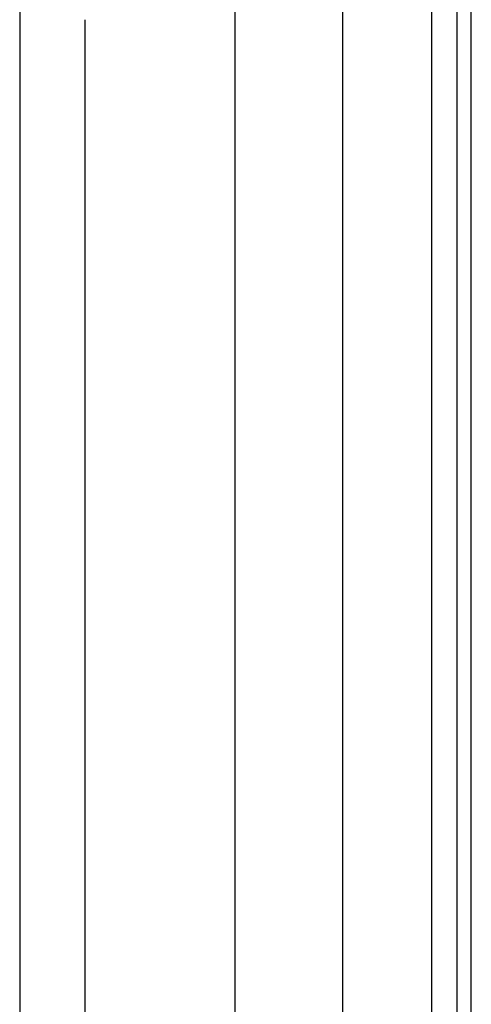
# Model space of a CAD drawing. Header units: inches. Extents: x 4 to 105, y 5 to 58.
# Tile 50 of 133: x 17.78 to 19.44, y 19.27 to 22.89. Entities that reach past the tile are written whole.
import ezdxf

# ---------------------------------------------------------------- set-up
doc = ezdxf.new("R2010")
doc.units = ezdxf.units.IN
doc.header["$MEASUREMENT"] = 0
doc.layers.add('Visible Edges(ANSI)', color=7, linetype='Continuous', lineweight=25)
doc.layers.add('Visible Tangent Edges(ANSI)', color=7, linetype='Continuous', lineweight=25)

msp = doc.modelspace()

# ---------------------------------------------------------------- linework, layer by layer
at = {"layer": 'Visible Edges(ANSI)'}
for p, q in [((18.5697, 14.1704), (18.5697, 34.6036)), ((18.9634, 33.7885), (18.9634, 14.9855)), ((19.3829, 33.4455), (19.3829, 15.3285)), ((19.4359, 15.3285), (19.4359, 33.4455)), ((17.7799, 22.973), (17.7799, 19.1138)), ((18.0191, 22.887), (18.0191, 19.1998))]:
    msp.add_line(p, q, dxfattribs=at)
at = {"layer": 'Visible Tangent Edges(ANSI)'}
msp.add_line((19.2899, 33.5169), (19.2899, 15.2572), dxfattribs=at)

doc.saveas('drawing.dxf')
